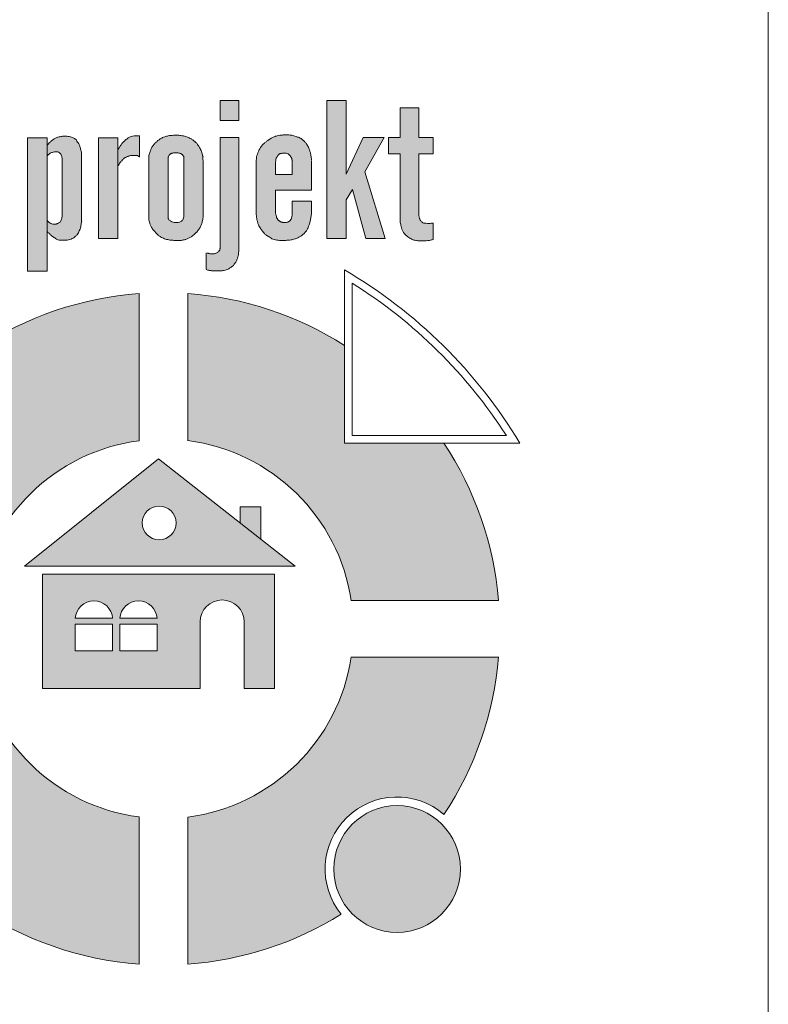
# Model space of a CAD drawing. Header units: centimetres. Extents: x -29333 to 403204, y -464147 to 16641.
# Tile 35 of 134: x 400520 to 400639, y -462425 to -462269. Entities that reach past the tile are written whole.
import ezdxf

# ---------------------------------------------------------------- set-up
doc = ezdxf.new("R2010")
doc.units = ezdxf.units.CM
doc.header["$MEASUREMENT"] = 0

msp = doc.modelspace()

# ---------------------------------------------------------------- hatches: boundary and pattern name
at = {"linetype": 'Continuous', "lineweight": 13, "true_color": 0x003080}
for points in [[(400555.02, -462281.62), (400552.04, -462281.62), (400552.04, -462284.8), (400555.02, -462284.8)], [(400575.04, -462292.93), (400578.09, -462287.51), (400574.77, -462287.51), (400572.05, -462293.3), (400572.05, -462281.62), (400568.99, -462281.62), (400568.99, -462303.56), (400572.05, -462303.56), (400572.05, -462297.43), (400573.07, -462295.75), (400575.17, -462303.56), (400578.28, -462303.56)], [(400578.79, -462287.51), (400578.79, -462290.08), (400580.65, -462290.08), (400580.65, -462300.82), (400580.68, -462301.1), (400580.72, -462301.3), (400580.85, -462301.8), (400580.97, -462302.14), (400581.06, -462302.36), (400581.14, -462302.52), (400581.26, -462302.7), (400581.36, -462302.83), (400581.7, -462303.17), (400581.82, -462303.27), (400581.95, -462303.36), (400582.41, -462303.62), (400582.62, -462303.72), (400582.79, -462303.79), (400583, -462303.85), (400583.26, -462303.89), (400583.57, -462303.92), (400583.97, -462303.93), (400584.51, -462303.92), (400584.93, -462303.9), (400585.27, -462303.85), (400585.72, -462303.76), (400585.87, -462303.72), (400585.87, -462301.12), (400585.36, -462301.15), (400585.11, -462301.16), (400584.83, -462301.15), (400584.56, -462301.12), (400584.38, -462301.08), (400584.27, -462301.04), (400584.18, -462301), (400584.1, -462300.94), (400584.01, -462300.86), (400583.92, -462300.75), (400583.83, -462300.61), (400583.76, -462300.48), (400583.71, -462300.34), (400583.67, -462300.15), (400583.62, -462299.79), (400583.62, -462290.08), (400585.91, -462290.08), (400585.91, -462287.51), (400583.62, -462287.51), (400583.62, -462282.78), (400580.65, -462282.78), (400580.65, -462287.51)], [(400524.52, -462287.54), (400521.42, -462287.54), (400521.42, -462308.75), (400524.52, -462308.75)], [(400524.58, -462288.64), (400524.52, -462290.42), (400524.72, -462290.24), (400524.94, -462290.05), (400525.04, -462289.99), (400525.19, -462289.93), (400525.48, -462289.81), (400525.6, -462289.78), (400525.79, -462289.76), (400526.04, -462289.76), (400526.19, -462289.77), (400526.3, -462289.8), (400526.4, -462289.85), (400526.49, -462289.91), (400526.57, -462289.98), (400526.65, -462290.08), (400526.73, -462290.19), (400526.79, -462290.32), (400526.84, -462290.47), (400526.89, -462290.67), (400526.93, -462290.94), (400526.95, -462291.23), (400526.94, -462291.56), (400526.93, -462291.69), (400526.93, -462299.76), (400526.91, -462300.04), (400526.88, -462300.26), (400526.83, -462300.46), (400526.77, -462300.64), (400526.69, -462300.8), (400526.63, -462300.89), (400526.49, -462301.02), (400526.38, -462301.09), (400526.19, -462301.17), (400526, -462301.25), (400525.61, -462301.27), (400525.47, -462301.26), (400525.34, -462301.24), (400525.18, -462301.18), (400524.99, -462301.1), (400524.89, -462301.04), (400524.61, -462300.74), (400524.52, -462300.65), (400524.52, -462302.45), (400524.63, -462302.57), (400524.78, -462302.69), (400524.92, -462302.81), (400525.23, -462303.1), (400525.38, -462303.22), (400525.68, -462303.43), (400526.02, -462303.64), (400526.15, -462303.72), (400526.28, -462303.76), (400526.43, -462303.79), (400526.63, -462303.81), (400527.33, -462303.81), (400527.62, -462303.81), (400527.79, -462303.8), (400528.01, -462303.75), (400528.33, -462303.66), (400528.5, -462303.59), (400528.64, -462303.52), (400528.78, -462303.41), (400529.18, -462303.09), (400529.29, -462302.98), (400529.38, -462302.88), (400529.46, -462302.75), (400529.56, -462302.54), (400529.73, -462302.15), (400529.82, -462301.92), (400529.89, -462301.64), (400529.95, -462301.34), (400530.01, -462300.85), (400530.02, -462300.74), (400530.01, -462290.13), (400529.95, -462289.74), (400529.9, -462289.47), (400529.72, -462288.87), (400529.63, -462288.64), (400529.55, -462288.47), (400529.46, -462288.32), (400529.25, -462288.04), (400529.13, -462287.87), (400529.06, -462287.79), (400528.98, -462287.73), (400528.66, -462287.52), (400528.53, -462287.46), (400528.35, -462287.4), (400528.15, -462287.36), (400527.86, -462287.32), (400527.5, -462287.3), (400527.08, -462287.3), (400526.81, -462287.32), (400526.59, -462287.36), (400526.14, -462287.46), (400526, -462287.51), (400525.85, -462287.59), (400525.64, -462287.73), (400525.19, -462288.07), (400525.03, -462288.2), (400524.89, -462288.35), (400524.74, -462288.5)], [(400535.78, -462287.54), (400532.68, -462287.54), (400532.68, -462303.56), (400535.78, -462303.56)], [(400535.81, -462289.43), (400535.78, -462292.07), (400535.91, -462291.84), (400536.18, -462291.41), (400536.26, -462291.31), (400536.39, -462291.17), (400536.66, -462290.91), (400536.8, -462290.79), (400536.94, -462290.71), (400537.12, -462290.6), (400537.38, -462290.49), (400537.58, -462290.42), (400537.75, -462290.38), (400537.96, -462290.36), (400538.31, -462290.35), (400538.8, -462290.36), (400538.9, -462290.38), (400539.08, -462290.48), (400539.18, -462290.56), (400539.24, -462287.23), (400538.9, -462287.23), (400538.58, -462287.22), (400538.35, -462287.24), (400538.09, -462287.28), (400537.88, -462287.33), (400537.71, -462287.39), (400537.55, -462287.47), (400537.37, -462287.59), (400537.16, -462287.75), (400536.99, -462287.9), (400536.57, -462288.3), (400536.43, -462288.46), (400536.28, -462288.65), (400536.04, -462288.99), (400535.92, -462289.2)], [(400549.83, -462308.45), (400549.93, -462308.51), (400550.1, -462308.57), (400550.26, -462308.62), (400550.68, -462308.68), (400551.21, -462308.7), (400551.82, -462308.7), (400552.09, -462308.69), (400552.44, -462308.66), (400552.75, -462308.61), (400552.96, -462308.56), (400553.14, -462308.5), (400553.34, -462308.4), (400553.56, -462308.27), (400553.76, -462308.14), (400553.92, -462308.02), (400554.06, -462307.89), (400554.2, -462307.73), (400554.39, -462307.5), (400554.51, -462307.33), (400554.59, -462307.19), (400554.7, -462306.92), (400554.84, -462306.56), (400554.9, -462306.33), (400554.95, -462306.09), (400554.98, -462305.8), (400555.02, -462305.29), (400555.02, -462287.52), (400552.04, -462287.52), (400552.04, -462304.95), (400552, -462305.29), (400551.97, -462305.38), (400551.87, -462305.53), (400551.73, -462305.67), (400551.61, -462305.77), (400551.49, -462305.84), (400551.37, -462305.9), (400551.22, -462305.95), (400551.07, -462305.98), (400550.89, -462305.99), (400550.51, -462305.99), (400550.38, -462305.97), (400550.11, -462305.9), (400549.98, -462305.87), (400549.87, -462305.84)], [(400489.8, -462361.12), (400513.22, -462361.12, -0.334688), (400539.15, -462335.7), (400539.15, -462312.31, 0.128208), (400513.62, -462320.99, -0.929184), (400497.7, -462337.33, 0.118932)], [(400546.9, -462335.69, -0.335183), (400572.87, -462361.12), (400596.3, -462361.12, 0.126084), (400587.59, -462336.07), (400571.81, -462336.07), (400571.81, -462320.56, 0.124678), (400546.9, -462312.3)], [(400513, -462394.95), (400513, -462409.8, 0.131747), (400539.15, -462418.9), (400539.15, -462395.51, -0.33476), (400513.22, -462370.08), (400489.8, -462370.08, 0.125003), (400498.38, -462394.95)], [(400546.9, -462395.52), (400546.9, -462418.91, 0.1217), (400571.28, -462410.98, -0.913831), (400587.61, -462395.1, 0.125876), (400596.3, -462370.08), (400572.88, -462370.08, -0.335254)]]:
    msp.add_hatch(color=156, dxfattribs=at).paths.add_polyline_path(points)
h = msp.add_hatch(color=156, dxfattribs=at)
h.paths.add_polyline_path([(400540.69, -462300.22), (400540.72, -462300.59), (400540.76, -462300.81), (400540.81, -462301.01), (400540.9, -462301.24), (400541.08, -462301.69), (400541.16, -462301.84), (400541.27, -462302.01), (400541.43, -462302.21), (400541.72, -462302.55), (400541.9, -462302.74), (400542.11, -462302.93), (400542.41, -462303.18), (400542.55, -462303.28), (400542.72, -462303.38), (400542.98, -462303.5), (400543.27, -462303.61), (400543.57, -462303.7), (400543.88, -462303.77), (400544.21, -462303.82), (400544.55, -462303.85), (400545.06, -462303.86), (400545.69, -462303.86), (400545.94, -462303.84), (400546.19, -462303.8), (400546.47, -462303.74), (400546.71, -462303.66), (400546.92, -462303.57), (400547.15, -462303.45), (400547.44, -462303.27), (400547.67, -462303.11), (400547.87, -462302.95), (400548.06, -462302.78), (400548.26, -462302.58), (400548.46, -462302.34), (400548.63, -462302.12), (400548.78, -462301.91), (400548.9, -462301.68), (400549.01, -462301.45), (400549.1, -462301.21), (400549.18, -462300.94), (400549.25, -462300.61), (400549.34, -462300.08), (400549.34, -462291.8), (400549.3, -462290.48), (400549.27, -462290.34), (400549.2, -462290.12), (400549.03, -462289.66), (400548.9, -462289.36), (400548.72, -462289.01), (400548.62, -462288.85), (400548.33, -462288.45), (400548.25, -462288.36), (400547.93, -462288.06), (400547.8, -462287.96), (400547.44, -462287.72), (400547.24, -462287.61), (400546.98, -462287.49), (400546.68, -462287.39), (400546.37, -462287.3), (400546.09, -462287.23), (400545.7, -462287.18), (400545.41, -462287.15), (400544.9, -462287.14), (400544.52, -462287.15), (400544.09, -462287.19), (400543.75, -462287.24), (400543.48, -462287.3), (400543.21, -462287.39), (400542.94, -462287.49), (400542.73, -462287.59), (400542.59, -462287.67), (400542.36, -462287.84), (400542.13, -462287.98), (400542.03, -462288.06), (400541.83, -462288.26), (400541.7, -462288.39), (400541.42, -462288.73), (400541.29, -462288.91), (400541.16, -462289.13), (400541.08, -462289.31), (400540.83, -462289.95), (400540.77, -462290.14), (400540.73, -462290.34), (400540.69, -462290.65)])
h.paths.add_polyline_path([(400543.79, -462300.32), (400543.79, -462290.67), (400543.81, -462290.55), (400543.85, -462290.47), (400543.91, -462290.37), (400544, -462290.24), (400544.08, -462290.16), (400544.17, -462290.09), (400544.3, -462290.02), (400544.39, -462289.98), (400544.53, -462289.97), (400545.14, -462289.95), (400545.39, -462289.95), (400545.56, -462289.98), (400545.69, -462290.01), (400545.79, -462290.06), (400545.89, -462290.13), (400546.05, -462290.26), (400546.13, -462290.34), (400546.25, -462290.52), (400546.28, -462290.64), (400546.27, -462300.13), (400546.22, -462300.31), (400546.13, -462300.52), (400546.07, -462300.63), (400545.94, -462300.76), (400545.82, -462300.84), (400545.64, -462300.92), (400545.48, -462300.98), (400545.34, -462301.01), (400545.19, -462301.02), (400544.86, -462301), (400544.65, -462300.97), (400544.48, -462300.93), (400544.34, -462300.88), (400544.2, -462300.81), (400544.06, -462300.71), (400543.91, -462300.55), (400543.85, -462300.46)], flags=0)
h = msp.add_hatch(color=156, dxfattribs=at)
h.paths.add_polyline_path([(400557.75, -462291.03), (400557.75, -462299.54), (400557.84, -462300.3), (400557.89, -462300.62), (400557.95, -462300.86), (400558.03, -462301.1), (400558.25, -462301.64), (400558.35, -462301.82), (400558.5, -462302.05), (400558.67, -462302.3), (400558.82, -462302.47), (400558.99, -462302.66), (400559.23, -462302.88), (400559.41, -462303.03), (400559.65, -462303.2), (400560.11, -462303.51), (400560.25, -462303.58), (400560.53, -462303.69), (400560.8, -462303.77), (400561.02, -462303.81), (400561.35, -462303.85), (400561.65, -462303.87), (400562, -462303.86), (400562.73, -462303.82), (400563.19, -462303.78), (400563.53, -462303.73), (400563.78, -462303.67), (400564.04, -462303.58), (400564.3, -462303.48), (400564.55, -462303.35), (400564.83, -462303.19), (400565.04, -462303.05), (400565.2, -462302.92), (400565.33, -462302.8), (400565.49, -462302.64), (400565.68, -462302.41), (400565.8, -462302.24), (400565.89, -462302.09), (400565.99, -462301.89), (400566.17, -462301.41), (400566.26, -462301.13), (400566.35, -462300.78), (400566.44, -462300.29), (400566.52, -462299.79), (400566.57, -462299.36), (400566.57, -462297.63), (400563.49, -462297.63), (400563.49, -462299.71), (400563.43, -462300.12), (400563.39, -462300.28), (400563.32, -462300.45), (400563.25, -462300.59), (400563.19, -462300.67), (400563.11, -462300.75), (400562.99, -462300.86), (400562.9, -462300.91), (400562.81, -462300.95), (400562.69, -462300.97), (400562.41, -462301), (400562.07, -462301), (400561.91, -462300.98), (400561.76, -462300.94), (400561.65, -462300.9), (400561.56, -462300.84), (400561.38, -462300.71), (400561.26, -462300.61), (400561.2, -462300.53), (400561.09, -462300.37), (400561.03, -462300.26), (400560.98, -462300.09), (400560.89, -462299.74), (400560.85, -462299.52), (400560.84, -462299.4), (400560.84, -462295.86), (400566.57, -462295.86), (400566.57, -462291.18), (400566.48, -462290.51), (400566.4, -462290.05), (400566.33, -462289.78), (400566.23, -462289.48), (400566.08, -462289.1), (400565.98, -462288.88), (400565.87, -462288.71), (400565.58, -462288.28), (400565.51, -462288.2), (400565.42, -462288.11), (400564.96, -462287.73), (400564.84, -462287.64), (400564.68, -462287.56), (400564.44, -462287.45), (400564.16, -462287.36), (400563.56, -462287.18), (400563.34, -462287.13), (400563.08, -462287.1), (400562.79, -462287.09), (400562.16, -462287.09), (400561.68, -462287.12), (400561.38, -462287.16), (400561.09, -462287.22), (400560.88, -462287.28), (400560.5, -462287.43), (400560.25, -462287.55), (400560.07, -462287.65), (400559.42, -462288.1), (400559.01, -462288.45), (400558.83, -462288.62), (400558.67, -462288.79), (400558.52, -462288.98), (400558.4, -462289.17), (400558.28, -462289.38), (400558.16, -462289.63), (400557.97, -462290.11), (400557.89, -462290.37), (400557.82, -462290.66)])
h.paths.add_polyline_path([(400563.49, -462293.37), (400560.84, -462293.37), (400560.84, -462291.38), (400560.89, -462291.06), (400560.94, -462290.86), (400561, -462290.7), (400561.06, -462290.6), (400561.23, -462290.37), (400561.33, -462290.24), (400561.42, -462290.16), (400561.57, -462290.06), (400561.69, -462290.03), (400561.98, -462290), (400562.26, -462289.99), (400562.51, -462290), (400562.65, -462290.02), (400562.76, -462290.06), (400562.92, -462290.16), (400563.05, -462290.29), (400563.11, -462290.37), (400563.22, -462290.49), (400563.3, -462290.61), (400563.36, -462290.73), (400563.41, -462290.87), (400563.49, -462291.25)], flags=0)
at = {"linetype": 'Continuous', "lineweight": 13, "true_color": 0xdf0000}
h = msp.add_hatch(color=12, dxfattribs=at)
h.paths.add_polyline_path([(400520.93, -462355.65), (400563.97, -462355.65), (400542.24, -462338.56)])
h.paths.add_polyline_path([(400539.66, -462348.77, -1.000002), (400545.04, -462348.77, -1)], flags=0)
for points in [[(400558.52, -462346.23), (400555.24, -462346.23), (400555.24, -462348.79), (400558.52, -462351.36)], [(400590.23, -462403.78, 1), (400570.1, -462403.78, 1)]]:
    msp.add_hatch(color=12, dxfattribs=at).paths.add_polyline_path(points)
at = {"linetype": 'Continuous', "lineweight": 13, "true_color": 0x003080}
h = msp.add_hatch(color=156, dxfattribs=at)
h.paths.add_polyline_path([(400523.8, -462356.89), (400523.8, -462375.07), (400548.85, -462375.07), (400548.85, -462364.51, -0.999998), (400555.85, -462364.51), (400555.85, -462375.07), (400560.67, -462375.07), (400560.67, -462356.89)])
h.paths.add_polyline_path([(400534.95, -462369.12), (400529, -462369.12), (400529, -462364.86), (400534.95, -462364.86)], flags=0)
h.paths.add_polyline_path([(400529.01, -462363.92, -0.933066), (400534.95, -462363.92)], flags=0)
h.paths.add_polyline_path([(400536.08, -462364.86), (400542.02, -462364.86), (400542.02, -462369.12), (400536.08, -462369.12)], flags=0)
h.paths.add_polyline_path([(400542.02, -462363.92), (400536.08, -462363.92, -0.933066)], flags=0)

# ---------------------------------------------------------------- linework, layer by layer
at = {"color": 156, "linetype": 'Continuous', "lineweight": 13, "true_color": 0x003080}
for p, q in [((400526.93, -462299.57), (400526.93, -462291.69)), ((400532.68, -462303.56), (400535.78, -462303.56)), ((400539.15, -462312.31), (400539.15, -462335.7)), ((400546.9, -462312.3), (400546.9, -462335.69)), ((400529.01, -462363.92), (400534.95, -462363.92)), ((400536.08, -462363.92), (400542.02, -462363.92)), ((400539.15, -462418.9), (400539.15, -462395.51)), ((400546.9, -462418.91), (400546.9, -462395.52))]:
    msp.add_line(p, q, dxfattribs=at)
at = {"color": 7, "linetype": 'Continuous', "lineweight": 13, "flags": 128}
msp.add_lwpolyline([(400063.16, -461042.51), (400639.16, -461042.51), (400639.16, -463481.15), (400063.16, -463481.15)], close=True, dxfattribs=at)
at = {"color": 156, "linetype": 'Continuous', "lineweight": 13, "true_color": 0x003080, "flags": 128}
for points in [[(400552.04, -462281.62), (400555.02, -462281.62), (400555.02, -462284.8), (400552.04, -462284.8)], [(400521.42, -462287.54), (400524.52, -462287.54), (400524.52, -462308.75), (400521.42, -462308.75)], [(400532.68, -462287.54), (400535.78, -462287.54), (400535.78, -462303.56), (400532.68, -462303.56)], [(400529, -462369.12), (400534.95, -462369.12), (400534.95, -462364.86), (400529, -462364.86)], [(400536.08, -462369.12), (400542.02, -462369.12), (400542.02, -462364.86), (400536.08, -462364.86)]]:
    msp.add_lwpolyline(points, close=True, dxfattribs=at)
for points in [[(400572.05, -462297.43), (400572.05, -462303.56), (400568.99, -462303.56), (400568.99, -462281.62), (400572.05, -462281.62), (400572.05, -462293.3)], [(400580.65, -462287.51), (400580.65, -462282.78), (400583.62, -462282.78), (400583.62, -462287.51)], [(400539.24, -462287.23), (400539.24, -462290.62)], [(400552.04, -462304.93), (400552.04, -462287.52), (400555.02, -462287.52), (400555.02, -462305.25)], [(400578.09, -462287.51), (400574.77, -462287.51), (400572.05, -462293.3)], [(400578.09, -462287.51), (400575.04, -462292.93)], [(400580.65, -462290.08), (400578.79, -462290.08), (400578.79, -462287.51), (400580.65, -462287.51)], [(400583.62, -462290.08), (400585.91, -462290.08), (400585.91, -462287.51), (400583.62, -462287.51)], [(400530.01, -462290.15), (400530.02, -462300.74)], [(400540.69, -462290.67), (400540.69, -462300.19)], [(400543.79, -462290.82), (400543.79, -462300.32)], [(400546.28, -462300.11), (400546.28, -462290.64)], [(400557.75, -462291.03), (400557.75, -462299.52)], [(400560.84, -462295.86), (400566.57, -462295.86), (400566.57, -462291.2)], [(400560.84, -462293.37), (400563.49, -462293.37), (400563.49, -462291.25)], [(400560.84, -462293.37), (400560.84, -462291.4)], [(400580.65, -462300.8), (400580.65, -462290.08)], [(400583.62, -462290.08), (400583.62, -462299.79)], [(400549.34, -462300.08), (400549.34, -462291.86)], [(400573.07, -462295.75), (400575.17, -462303.56), (400578.28, -462303.56), (400575.04, -462292.93)], [(400560.84, -462299.4), (400560.84, -462295.86)], [(400572.05, -462297.43), (400573.07, -462295.75)], [(400566.57, -462299.36), (400566.57, -462297.63), (400563.49, -462297.63), (400563.49, -462299.69)], [(400585.87, -462301.12), (400585.87, -462303.72)], [(400549.83, -462308.45), (400549.83, -462305.83)], [(400599.67, -462336.07), (400571.81, -462336.07), (400571.81, -462308.54)], [(400599.67, -462336.07), (400571.81, -462336.07), (400571.81, -462308.54)], [(400597.54, -462334.86), (400573.02, -462334.86), (400573.02, -462310.64)], [(400548.85, -462375.07), (400523.8, -462375.07), (400523.8, -462356.89), (400560.67, -462356.89), (400560.67, -462375.07), (400555.85, -462375.07)], [(400596.3, -462361.12), (400572.87, -462361.12)], [(400548.85, -462375.07), (400548.85, -462364.51)], [(400555.85, -462375.07), (400555.85, -462364.51)], [(400596.3, -462370.08), (400572.88, -462370.08)]]:
    msp.add_lwpolyline(points, dxfattribs=at)
at = {"color": 12, "linetype": 'Continuous', "lineweight": 13, "true_color": 0xdf0000, "flags": 128}
msp.add_lwpolyline([(400520.93, -462355.65), (400563.97, -462355.65), (400542.24, -462338.56)], close=True, dxfattribs=at)
msp.add_lwpolyline([(400555.24, -462348.79), (400555.24, -462346.23), (400558.52, -462346.23), (400558.52, -462351.36)], dxfattribs=at)
at = {"color": 12, "linetype": 'Continuous', "lineweight": 13, "true_color": 0xdf0000}
for centre, radius in [((400542.35, -462348.77), 2.69), ((400580.16, -462403.78), 10.07)]:
    msp.add_circle(centre, radius, dxfattribs=at)
at = {"color": 156, "linetype": 'Continuous', "lineweight": 13, "true_color": 0x003080}
for centre, radius, start, end in [((400531.72, -462376.99), 79.32, 31.0586, 59.6444), ((400530.87, -462377.84), 79.32, 32.8112, 57.9051), ((400543.05, -462365.6), 53.44, 94.189, 123.4127), ((400543.05, -462365.6), 53.44, 57.4408, 85.8682), ((400543.05, -462365.6), 30.16, 97.4368, 171.456), ((400543.05, -462365.6), 30.16, 8.544, 82.6651), ((400543.05, -462365.6), 53.44, 4.8097, 33.5544), ((400531.98, -462364.13), 2.97, 3.9663, 176.0337), ((400539.05, -462364.13), 2.97, 3.9663, 176.0337), ((400552.35, -462364.51), 3.5, 0, 180), ((400543.05, -462365.6), 30.16, 188.5293, 262.5632), ((400543.05, -462365.6), 30.16, 277.3349, 351.4707), ((400543.05, -462365.6), 53.44, 326.5008, 355.1986), ((400580.16, -462403.78), 11.44, 49.3498, 219.038), ((400543.05, -462365.6), 53.44, 235.7898, 265.811), ((400543.05, -462365.6), 53.44, 274.1318, 301.887)]:
    msp.add_arc(centre, radius, start, end, dxfattribs=at)
for points, knots in [([(400524.52, -462288.69), (400524.62, -462288.69), (400524.65, -462288.49), (400524.75, -462288.49), (400524.87, -462288.49), (400524.88, -462288.23), (400525, -462288.23)], [0, 0, 0, 0, 1, 1, 1, 2, 2, 2, 2]), ([(400525, -462288.23), (400525.12, -462288.12), (400525.24, -462288.02), (400525.37, -462287.93), (400525.47, -462287.85), (400525.57, -462287.78), (400525.67, -462287.71), (400525.8, -462287.62), (400525.93, -462287.53), (400526.08, -462287.48), (400526.18, -462287.44), (400526.29, -462287.42), (400526.4, -462287.4), (400526.5, -462287.38), (400526.6, -462287.36), (400526.7, -462287.34), (400526.9, -462287.3), (400527.11, -462287.3), (400527.32, -462287.3), (400527.56, -462287.3), (400527.8, -462287.31), (400528.03, -462287.34), (400528.17, -462287.36), (400528.3, -462287.38), (400528.43, -462287.43), (400528.51, -462287.45), (400528.58, -462287.53), (400528.67, -462287.53), (400528.75, -462287.53), (400528.79, -462287.66), (400528.87, -462287.66), (400528.95, -462287.66), (400528.98, -462287.78), (400529.05, -462287.78), (400529.17, -462287.78), (400529.21, -462287.97), (400529.28, -462288.08), (400529.35, -462288.17), (400529.42, -462288.26), (400529.49, -462288.36), (400529.56, -462288.46), (400529.61, -462288.58), (400529.66, -462288.7), (400529.71, -462288.83), (400529.75, -462288.97), (400529.79, -462289.1), (400529.84, -462289.27), (400529.89, -462289.45), (400529.93, -462289.62), (400529.97, -462289.79), (400529.99, -462289.95), (400530.01, -462290.11)], [0, 0, 0, 0, 1, 1, 1, 2, 2, 2, 3, 3, 3, 4, 4, 4, 5, 5, 5, 6, 6, 6, 7, 7, 7, 8, 8, 8, 9, 9, 9, 10, 10, 10, 11, 11, 11, 12, 12, 12, 13, 13, 13, 14, 14, 14, 15, 15, 15, 16, 16, 16, 17, 17, 17, 17]), ([(400535.91, -462289.21), (400535.98, -462289.09), (400536.06, -462288.97), (400536.14, -462288.85), (400536.23, -462288.71), (400536.33, -462288.58), (400536.43, -462288.45), (400536.55, -462288.31), (400536.69, -462288.19), (400536.82, -462288.06)], [0, 0, 0, 0, 1, 1, 1, 2, 2, 2, 3, 3, 3, 3]), ([(400536.82, -462288.06), (400536.93, -462288.06), (400536.95, -462287.83), (400537.06, -462287.83), (400537.18, -462287.83), (400537.25, -462287.68), (400537.34, -462287.61), (400537.47, -462287.52), (400537.6, -462287.44), (400537.73, -462287.38), (400537.85, -462287.33), (400537.97, -462287.3), (400538.09, -462287.28), (400538.26, -462287.25), (400538.43, -462287.22), (400538.6, -462287.22), (400538.77, -462287.22), (400538.93, -462287.23), (400539.1, -462287.23), (400539.15, -462287.23), (400539.19, -462287.23), (400539.24, -462287.23)], [0, 0, 0, 0, 1, 1, 1, 2, 2, 2, 3, 3, 3, 4, 4, 4, 5, 5, 5, 6, 6, 6, 7, 7, 7, 7]), ([(400540.69, -462290.67), (400540.71, -462290.5), (400540.72, -462290.33), (400540.76, -462290.17), (400540.81, -462289.97), (400540.89, -462289.79), (400540.96, -462289.6), (400541.01, -462289.46), (400541.06, -462289.33), (400541.13, -462289.2), (400541.18, -462289.1), (400541.18, -462288.91), (400541.29, -462288.91), (400541.38, -462288.91), (400541.35, -462288.71), (400541.43, -462288.71), (400541.51, -462288.71), (400541.5, -462288.54), (400541.57, -462288.54), (400541.65, -462288.54), (400541.64, -462288.37), (400541.72, -462288.37), (400541.79, -462288.37), (400541.8, -462288.23), (400541.87, -462288.23), (400541.94, -462288.23), (400541.97, -462288.12), (400542.02, -462288.07), (400542.14, -462287.96), (400542.29, -462287.89), (400542.42, -462287.8), (400542.49, -462287.75), (400542.54, -462287.66), (400542.62, -462287.66), (400542.72, -462287.66), (400542.79, -462287.51), (400542.89, -462287.51)], [0, 0, 0, 0, 1, 1, 1, 2, 2, 2, 3, 3, 3, 4, 4, 4, 5, 5, 5, 6, 6, 6, 7, 7, 7, 8, 8, 8, 9, 9, 9, 10, 10, 10, 11, 11, 11, 12, 12, 12, 12]), ([(400542.89, -462287.51), (400543, -462287.46), (400543.11, -462287.42), (400543.22, -462287.38), (400543.32, -462287.35), (400543.42, -462287.31), (400543.53, -462287.29), (400543.62, -462287.27), (400543.71, -462287.25), (400543.8, -462287.23), (400543.94, -462287.21), (400544.08, -462287.19), (400544.22, -462287.18), (400544.36, -462287.16), (400544.49, -462287.15), (400544.62, -462287.15), (400544.78, -462287.14), (400544.93, -462287.14), (400545.08, -462287.14), (400545.2, -462287.14), (400545.32, -462287.14), (400545.45, -462287.15), (400545.56, -462287.16), (400545.66, -462287.17), (400545.77, -462287.19), (400545.91, -462287.2), (400546.05, -462287.22), (400546.19, -462287.25), (400546.31, -462287.28), (400546.42, -462287.31), (400546.54, -462287.34), (400546.73, -462287.4), (400546.92, -462287.47), (400547.11, -462287.55), (400547.23, -462287.6), (400547.35, -462287.66), (400547.46, -462287.73), (400547.53, -462287.78), (400547.59, -462287.87), (400547.67, -462287.87), (400547.78, -462287.87), (400547.82, -462288.06), (400547.93, -462288.06), (400548.02, -462288.06), (400548.04, -462288.25), (400548.13, -462288.25), (400548.21, -462288.25), (400548.22, -462288.42), (400548.31, -462288.42), (400548.39, -462288.42), (400548.38, -462288.63), (400548.46, -462288.63), (400548.56, -462288.63), (400548.54, -462288.88), (400548.64, -462288.88), (400548.73, -462288.88), (400548.73, -462289.03), (400548.77, -462289.11), (400548.83, -462289.21), (400548.88, -462289.32), (400548.93, -462289.43), (400548.98, -462289.53), (400549.03, -462289.63), (400549.07, -462289.74), (400549.09, -462289.8), (400549.11, -462289.87), (400549.13, -462289.93), (400549.17, -462290.03), (400549.21, -462290.13), (400549.24, -462290.23), (400549.27, -462290.32), (400549.21, -462290.49), (400549.3, -462290.49), (400549.34, -462290.49), (400549.3, -462290.57), (400549.3, -462290.61), (400549.31, -462291.03), (400549.32, -462291.45), (400549.34, -462291.86)], [0, 0, 0, 0, 1, 1, 1, 2, 2, 2, 3, 3, 3, 4, 4, 4, 5, 5, 5, 6, 6, 6, 7, 7, 7, 8, 8, 8, 9, 9, 9, 10, 10, 10, 11, 11, 11, 12, 12, 12, 13, 13, 13, 14, 14, 14, 15, 15, 15, 16, 16, 16, 17, 17, 17, 18, 18, 18, 19, 19, 19, 20, 20, 20, 21, 21, 21, 22, 22, 22, 23, 23, 23, 24, 24, 24, 25, 25, 25, 26, 26, 26, 26]), ([(400558.64, -462288.83), (400558.77, -462288.67), (400558.91, -462288.53), (400559.06, -462288.4), (400559.13, -462288.34), (400559.18, -462288.23), (400559.27, -462288.23), (400559.34, -462288.23), (400559.36, -462288.1), (400559.43, -462288.1), (400559.5, -462288.1), (400559.53, -462287.98), (400559.6, -462287.98), (400559.66, -462287.98), (400559.69, -462287.88), (400559.75, -462287.88), (400559.81, -462287.88), (400559.84, -462287.77), (400559.91, -462287.77), (400559.97, -462287.77), (400560, -462287.65), (400560.07, -462287.65), (400560.14, -462287.65), (400560.18, -462287.55), (400560.25, -462287.55), (400560.33, -462287.55), (400560.39, -462287.48), (400560.47, -462287.44), (400560.57, -462287.4), (400560.68, -462287.36), (400560.79, -462287.32), (400560.83, -462287.3), (400560.88, -462287.28), (400560.93, -462287.27), (400561.05, -462287.23), (400561.17, -462287.2), (400561.3, -462287.17), (400561.45, -462287.14), (400561.6, -462287.12), (400561.75, -462287.11), (400561.82, -462287.1), (400561.9, -462287.1), (400561.97, -462287.1), (400562.04, -462287.1), (400562.1, -462287.09), (400562.17, -462287.09), (400562.31, -462287.08), (400562.46, -462287.09), (400562.61, -462287.09), (400562.72, -462287.09), (400562.84, -462287.09), (400562.95, -462287.09), (400563.09, -462287.1), (400563.22, -462287.11), (400563.35, -462287.13), (400563.41, -462287.14), (400563.47, -462287.15), (400563.52, -462287.17), (400563.66, -462287.2), (400563.8, -462287.25), (400563.93, -462287.29), (400564.07, -462287.33), (400564.2, -462287.37), (400564.34, -462287.42)], [0, 0, 0, 0, 1, 1, 1, 2, 2, 2, 3, 3, 3, 4, 4, 4, 5, 5, 5, 6, 6, 6, 7, 7, 7, 8, 8, 8, 9, 9, 9, 10, 10, 10, 11, 11, 11, 12, 12, 12, 13, 13, 13, 14, 14, 14, 15, 15, 15, 16, 16, 16, 17, 17, 17, 18, 18, 18, 19, 19, 19, 20, 20, 20, 21, 21, 21, 21]), ([(400564.61, -462287.52), (400564.71, -462287.57), (400564.79, -462287.68), (400564.9, -462287.68), (400564.95, -462287.68), (400564.97, -462287.78), (400565.02, -462287.78), (400565.09, -462287.78), (400565.11, -462287.91), (400565.18, -462287.91), (400565.25, -462287.91), (400565.27, -462288.05), (400565.35, -462288.05), (400565.42, -462288.05), (400565.44, -462288.2), (400565.51, -462288.2), (400565.58, -462288.2), (400565.57, -462288.35), (400565.63, -462288.35), (400565.7, -462288.35), (400565.68, -462288.53), (400565.75, -462288.53), (400565.84, -462288.53), (400565.85, -462288.67), (400565.9, -462288.75), (400566.02, -462288.94), (400566.11, -462289.16), (400566.19, -462289.37), (400566.25, -462289.52), (400566.3, -462289.66), (400566.34, -462289.81), (400566.39, -462289.99), (400566.42, -462290.17), (400566.45, -462290.36), (400566.47, -462290.47), (400566.49, -462290.58), (400566.51, -462290.69), (400566.52, -462290.83), (400566.54, -462290.97), (400566.56, -462291.11)], [0, 0, 0, 0, 1, 1, 1, 2, 2, 2, 3, 3, 3, 4, 4, 4, 5, 5, 5, 6, 6, 6, 7, 7, 7, 8, 8, 8, 9, 9, 9, 10, 10, 10, 11, 11, 11, 12, 12, 12, 13, 13, 13, 13]), ([(400524.52, -462290.42), (400524.59, -462290.42), (400524.6, -462290.28), (400524.67, -462290.28), (400524.75, -462290.28), (400524.77, -462290.13), (400524.85, -462290.13), (400524.92, -462290.13), (400524.94, -462290.01), (400525.01, -462290.01), (400525.1, -462290.01), (400525.17, -462289.9), (400525.27, -462289.9), (400525.35, -462289.9), (400525.41, -462289.83), (400525.49, -462289.81), (400525.62, -462289.77), (400525.75, -462289.76), (400525.89, -462289.76), (400526.01, -462289.75), (400526.12, -462289.75), (400526.23, -462289.78), (400526.32, -462289.81), (400526.41, -462289.85), (400526.48, -462289.91), (400526.61, -462290), (400526.7, -462290.13), (400526.77, -462290.27), (400526.84, -462290.43), (400526.88, -462290.6), (400526.91, -462290.77), (400526.95, -462291.07), (400526.96, -462291.38), (400526.93, -462291.69)], [0, 0, 0, 0, 1, 1, 1, 2, 2, 2, 3, 3, 3, 4, 4, 4, 5, 5, 5, 6, 6, 6, 7, 7, 7, 8, 8, 8, 9, 9, 9, 10, 10, 10, 11, 11, 11, 11]), ([(400557.75, -462291.03), (400557.83, -462291.03), (400557.78, -462290.87), (400557.79, -462290.79), (400557.82, -462290.65), (400557.85, -462290.5), (400557.89, -462290.35), (400557.93, -462290.22), (400557.98, -462290.09), (400558.03, -462289.95), (400558.09, -462289.8), (400558.15, -462289.65), (400558.21, -462289.51), (400558.28, -462289.36), (400558.36, -462289.21), (400558.46, -462289.07)], [0, 0, 0, 0, 1, 1, 1, 2, 2, 2, 3, 3, 3, 4, 4, 4, 5, 5, 5, 5]), ([(400539.24, -462290.62), (400539.28, -462290.62), (400539.12, -462290.54), (400539.16, -462290.54), (400539.2, -462290.54), (400539.02, -462290.47), (400539.06, -462290.47), (400539.13, -462290.47), (400538.83, -462290.38), (400538.89, -462290.38), (400538.95, -462290.38), (400538.65, -462290.36), (400538.71, -462290.36), (400538.8, -462290.36), (400538.54, -462290.35), (400538.46, -462290.35), (400538.36, -462290.35), (400538.25, -462290.35), (400538.15, -462290.35), (400538.07, -462290.35), (400537.82, -462290.36), (400537.9, -462290.36), (400537.99, -462290.36), (400537.57, -462290.4), (400537.66, -462290.4), (400537.74, -462290.4), (400537.32, -462290.48), (400537.41, -462290.48), (400537.5, -462290.48), (400537.06, -462290.59), (400537.15, -462290.59), (400537.24, -462290.59), (400536.82, -462290.72), (400536.91, -462290.72), (400537.01, -462290.72), (400536.59, -462290.89), (400536.69, -462290.89), (400536.78, -462290.89), (400536.37, -462291.09), (400536.47, -462291.09), (400536.59, -462291.09), (400536.3, -462291.26), (400536.23, -462291.35)], [0, 0, 0, 0, 1, 1, 1, 2, 2, 2, 3, 3, 3, 4, 4, 4, 5, 5, 5, 6, 6, 6, 7, 7, 7, 8, 8, 8, 9, 9, 9, 10, 10, 10, 11, 11, 11, 12, 12, 12, 13, 13, 13, 14, 14, 14, 14]), ([(400543.79, -462290.82), (400543.85, -462290.82), (400543.74, -462290.64), (400543.8, -462290.64), (400543.84, -462290.64), (400543.78, -462290.53), (400543.82, -462290.53), (400543.9, -462290.53), (400543.86, -462290.32), (400543.94, -462290.32), (400543.99, -462290.32), (400543.98, -462290.21), (400544.03, -462290.21), (400544.09, -462290.21), (400544.1, -462290.1), (400544.15, -462290.1), (400544.19, -462290.1), (400544.21, -462290.04), (400544.25, -462290.04), (400544.29, -462290.04), (400544.32, -462289.99), (400544.36, -462289.99), (400544.4, -462289.99), (400544.44, -462289.97), (400544.48, -462289.97), (400544.52, -462289.97), (400544.56, -462289.96), (400544.61, -462289.96), (400544.7, -462289.96), (400544.8, -462289.96), (400544.89, -462289.95), (400545.06, -462289.95), (400545.22, -462289.94), (400545.38, -462289.95), (400545.45, -462289.96), (400545.51, -462289.98), (400545.58, -462289.98), (400545.65, -462289.98), (400545.71, -462290.05), (400545.78, -462290.05), (400545.84, -462290.05), (400545.87, -462290.16), (400545.92, -462290.16), (400545.98, -462290.16), (400545.99, -462290.26), (400546.05, -462290.26), (400546.09, -462290.26), (400546.09, -462290.35), (400546.13, -462290.35), (400546.18, -462290.35), (400546.17, -462290.45), (400546.21, -462290.45), (400546.25, -462290.45), (400546.26, -462290.51), (400546.28, -462290.64)], [0, 0, 0, 0, 1, 1, 1, 2, 2, 2, 3, 3, 3, 4, 4, 4, 5, 5, 5, 6, 6, 6, 7, 7, 7, 8, 8, 8, 9, 9, 9, 10, 10, 10, 11, 11, 11, 12, 12, 12, 13, 13, 13, 14, 14, 14, 15, 15, 15, 16, 16, 16, 17, 17, 17, 18, 18, 18, 18]), ([(400560.84, -462291.4), (400560.86, -462291.26), (400560.88, -462291.13), (400560.91, -462290.99), (400560.94, -462290.86), (400560.98, -462290.73), (400561.05, -462290.61), (400561.08, -462290.57), (400561.09, -462290.5), (400561.13, -462290.5), (400561.24, -462290.5), (400561.22, -462290.24), (400561.33, -462290.24), (400561.38, -462290.24), (400561.39, -462290.14), (400561.44, -462290.14), (400561.47, -462290.14), (400561.49, -462290.08), (400561.52, -462290.08), (400561.55, -462290.08), (400561.58, -462290.05), (400561.61, -462290.05), (400561.67, -462290.05), (400561.73, -462290.02), (400561.79, -462290.02), (400561.87, -462290.02), (400561.94, -462290), (400562.01, -462290), (400562.1, -462290), (400562.19, -462289.99), (400562.28, -462289.99), (400562.36, -462289.99), (400562.45, -462290), (400562.53, -462290), (400562.62, -462290), (400562.69, -462290.07), (400562.78, -462290.07), (400562.82, -462290.07), (400562.84, -462290.13), (400562.88, -462290.13), (400562.91, -462290.13), (400563.01, -462290.3), (400563.06, -462290.3), (400563.1, -462290.3), (400563.09, -462290.38), (400563.12, -462290.38), (400563.17, -462290.38), (400563.17, -462290.48), (400563.21, -462290.48), (400563.25, -462290.48), (400563.24, -462290.57), (400563.27, -462290.57), (400563.34, -462290.57), (400563.3, -462290.75), (400563.37, -462290.75), (400563.41, -462290.75), (400563.37, -462290.86), (400563.41, -462290.86), (400563.47, -462290.86), (400563.39, -462291.05), (400563.45, -462291.05), (400563.5, -462291.05), (400563.44, -462291.19), (400563.48, -462291.19)], [0, 0, 0, 0, 1, 1, 1, 2, 2, 2, 3, 3, 3, 4, 4, 4, 5, 5, 5, 6, 6, 6, 7, 7, 7, 8, 8, 8, 9, 9, 9, 10, 10, 10, 11, 11, 11, 12, 12, 12, 13, 13, 13, 14, 14, 14, 15, 15, 15, 16, 16, 16, 17, 17, 17, 18, 18, 18, 19, 19, 19, 20, 20, 20, 21, 21, 21, 21]), ([(400536.06, -462291.6), (400536, -462291.7), (400535.93, -462291.81), (400535.87, -462291.91), (400535.84, -462291.97), (400535.72, -462292.07), (400535.78, -462292.07)], [0, 0, 0, 0, 1, 1, 1, 2, 2, 2, 2]), ([(400525.13, -462301.16), (400525.22, -462301.16), (400524.79, -462301.03), (400524.88, -462301.03), (400524.97, -462301.03), (400524.61, -462300.84), (400524.7, -462300.84), (400524.78, -462300.84), (400524.43, -462300.65), (400524.52, -462300.65)], [0, 0, 0, 0, 1, 1, 1, 2, 2, 2, 3, 3, 3, 3]), ([(400530.02, -462300.74), (400530.06, -462300.74), (400530.01, -462300.82), (400530.01, -462300.86), (400529.98, -462301.06), (400529.96, -462301.27), (400529.92, -462301.47), (400529.9, -462301.61), (400529.87, -462301.75), (400529.83, -462301.88), (400529.79, -462302), (400529.75, -462302.12), (400529.7, -462302.24), (400529.68, -462302.28), (400529.67, -462302.31), (400529.65, -462302.35), (400529.55, -462302.57), (400529.46, -462302.79), (400529.31, -462302.96), (400529.21, -462303.07), (400529.09, -462303.16), (400528.97, -462303.26), (400528.83, -462303.37), (400528.7, -462303.49), (400528.54, -462303.57), (400528.43, -462303.63), (400528.3, -462303.67), (400528.17, -462303.71), (400528.02, -462303.75), (400527.86, -462303.79), (400527.7, -462303.81), (400527.55, -462303.82), (400527.39, -462303.81), (400527.24, -462303.81), (400527.06, -462303.8), (400526.89, -462303.81), (400526.71, -462303.81), (400526.54, -462303.81), (400526.37, -462303.8), (400526.22, -462303.74), (400526.1, -462303.7), (400526, -462303.64), (400525.89, -462303.57), (400525.79, -462303.5), (400525.69, -462303.43), (400525.58, -462303.37), (400525.47, -462303.29), (400525.35, -462303.21), (400525.24, -462303.11), (400525.11, -462303), (400524.99, -462302.86), (400524.86, -462302.75)], [0, 0, 0, 0, 1, 1, 1, 2, 2, 2, 3, 3, 3, 4, 4, 4, 5, 5, 5, 6, 6, 6, 7, 7, 7, 8, 8, 8, 9, 9, 9, 10, 10, 10, 11, 11, 11, 12, 12, 12, 13, 13, 13, 14, 14, 14, 15, 15, 15, 16, 16, 16, 17, 17, 17, 17]), ([(400526.74, -462300.7), (400526.84, -462300.7), (400526.49, -462300.94), (400526.59, -462300.94), (400526.68, -462300.94), (400526.27, -462301.1), (400526.36, -462301.1), (400526.45, -462301.1), (400526.05, -462301.2), (400526.13, -462301.2), (400526.2, -462301.2), (400525.88, -462301.26), (400525.95, -462301.26), (400526.02, -462301.26), (400525.64, -462301.26), (400525.72, -462301.26), (400525.8, -462301.26), (400525.55, -462301.27), (400525.47, -462301.26), (400525.35, -462301.25), (400525.24, -462301.21), (400525.13, -462301.16)], [0, 0, 0, 0, 1, 1, 1, 2, 2, 2, 3, 3, 3, 4, 4, 4, 5, 5, 5, 6, 6, 6, 7, 7, 7, 7]), ([(400526.93, -462299.57), (400526.93, -462299.79), (400526.93, -462300.01), (400526.89, -462300.22), (400526.86, -462300.39), (400526.81, -462300.55), (400526.74, -462300.7)], [0, 0, 0, 0, 1, 1, 1, 2, 2, 2, 2]), ([(400542.29, -462303.09), (400542.15, -462302.97), (400542.01, -462302.85), (400541.88, -462302.71), (400541.74, -462302.58), (400541.62, -462302.43), (400541.5, -462302.29), (400541.37, -462302.14), (400541.24, -462301.98), (400541.14, -462301.81), (400541.08, -462301.69), (400541.03, -462301.56), (400540.97, -462301.43), (400540.91, -462301.28), (400540.84, -462301.13), (400540.8, -462300.97), (400540.73, -462300.72), (400540.71, -462300.46), (400540.69, -462300.19)], [0, 0, 0, 0, 1, 1, 1, 2, 2, 2, 3, 3, 3, 4, 4, 4, 5, 5, 5, 6, 6, 6, 6]), ([(400545.78, -462300.86), (400545.64, -462300.93), (400545.5, -462300.98), (400545.35, -462301.01), (400545.24, -462301.02), (400545.13, -462301.02), (400545.02, -462301.01), (400544.87, -462301), (400544.72, -462300.99), (400544.57, -462300.96), (400544.49, -462300.94), (400544.25, -462300.88), (400544.33, -462300.88), (400544.43, -462300.88), (400543.99, -462300.73), (400544.09, -462300.73), (400544.18, -462300.73), (400543.81, -462300.54), (400543.9, -462300.54), (400543.98, -462300.54), (400543.71, -462300.32), (400543.79, -462300.32)], [0, 0, 0, 0, 1, 1, 1, 2, 2, 2, 3, 3, 3, 4, 4, 4, 5, 5, 5, 6, 6, 6, 7, 7, 7, 7]), ([(400546.17, -462300.44), (400546.26, -462300.44), (400545.93, -462300.69), (400546.02, -462300.69), (400546.12, -462300.69), (400545.68, -462300.86), (400545.78, -462300.86)], [0, 0, 0, 0, 1, 1, 1, 2, 2, 2, 2]), ([(400549.34, -462300.08), (400549.44, -462300.08), (400549.31, -462300.26), (400549.3, -462300.36), (400549.26, -462300.58), (400549.22, -462300.8), (400549.16, -462301.02), (400549.11, -462301.2), (400549.05, -462301.37), (400548.97, -462301.54), (400548.9, -462301.71), (400548.8, -462301.87), (400548.7, -462302.02), (400548.58, -462302.2), (400548.45, -462302.36), (400548.31, -462302.52), (400548.19, -462302.64), (400548.07, -462302.77), (400547.94, -462302.88), (400547.8, -462303.02), (400547.64, -462303.14), (400547.47, -462303.25)], [0, 0, 0, 0, 1, 1, 1, 2, 2, 2, 3, 3, 3, 4, 4, 4, 5, 5, 5, 6, 6, 6, 7, 7, 7, 7]), ([(400557.96, -462300.9), (400558.06, -462300.9), (400557.91, -462300.71), (400557.89, -462300.61), (400557.87, -462300.54), (400557.86, -462300.46), (400557.85, -462300.39), (400557.83, -462300.24), (400557.81, -462300.09), (400557.79, -462299.94), (400557.78, -462299.8), (400557.76, -462299.66), (400557.75, -462299.52)], [0, 0, 0, 0, 1, 1, 1, 2, 2, 2, 3, 3, 3, 4, 4, 4, 4]), ([(400566.57, -462299.36), (400566.55, -462299.58), (400566.52, -462299.79), (400566.49, -462300.01), (400566.46, -462300.22), (400566.42, -462300.43), (400566.38, -462300.64), (400566.34, -462300.84), (400566.29, -462301.04), (400566.23, -462301.23), (400566.18, -462301.4), (400566.11, -462301.56), (400566.05, -462301.73), (400566, -462301.87), (400565.94, -462302.01), (400565.87, -462302.14), (400565.79, -462302.27), (400565.7, -462302.39), (400565.6, -462302.51), (400565.49, -462302.64), (400565.38, -462302.77), (400565.25, -462302.88), (400565.1, -462303.02), (400564.93, -462303.13), (400564.75, -462303.24), (400564.63, -462303.31), (400564.51, -462303.38), (400564.38, -462303.44), (400564.23, -462303.51), (400564.08, -462303.57), (400563.92, -462303.63), (400563.81, -462303.66), (400563.7, -462303.69), (400563.59, -462303.72), (400563.5, -462303.74), (400563.41, -462303.75), (400563.32, -462303.76), (400563.15, -462303.79), (400562.98, -462303.81), (400562.81, -462303.82), (400562.6, -462303.84), (400562.39, -462303.85), (400562.18, -462303.86), (400562, -462303.87), (400561.82, -462303.87), (400561.64, -462303.87), (400561.51, -462303.87), (400561.38, -462303.86), (400561.25, -462303.84), (400561.1, -462303.83), (400560.96, -462303.81), (400560.82, -462303.77), (400560.69, -462303.74), (400560.56, -462303.69), (400560.43, -462303.65), (400560.35, -462303.62), (400560.11, -462303.55), (400560.19, -462303.55), (400560.28, -462303.55), (400560.04, -462303.46), (400559.96, -462303.41), (400559.86, -462303.34), (400559.76, -462303.28), (400559.66, -462303.21), (400559.56, -462303.14), (400559.24, -462302.99), (400559.36, -462302.99)], [0, 0, 0, 0, 1, 1, 1, 2, 2, 2, 3, 3, 3, 4, 4, 4, 5, 5, 5, 6, 6, 6, 7, 7, 7, 8, 8, 8, 9, 9, 9, 10, 10, 10, 11, 11, 11, 12, 12, 12, 13, 13, 13, 14, 14, 14, 15, 15, 15, 16, 16, 16, 17, 17, 17, 18, 18, 18, 19, 19, 19, 20, 20, 20, 21, 21, 21, 22, 22, 22, 22]), ([(400560.84, -462299.4), (400560.85, -462299.5), (400560.86, -462299.61), (400560.88, -462299.71), (400560.9, -462299.83), (400560.94, -462299.95), (400560.97, -462300.07), (400560.99, -462300.15), (400560.97, -462300.29), (400561.04, -462300.29), (400561.08, -462300.29), (400561.06, -462300.38), (400561.1, -462300.38), (400561.14, -462300.38), (400561.12, -462300.48), (400561.16, -462300.48), (400561.2, -462300.48), (400561.19, -462300.56), (400561.22, -462300.56), (400561.27, -462300.56), (400561.28, -462300.67), (400561.33, -462300.67), (400561.37, -462300.67), (400561.39, -462300.75), (400561.43, -462300.75), (400561.46, -462300.75), (400561.48, -462300.8), (400561.51, -462300.8), (400561.55, -462300.8), (400561.56, -462300.87), (400561.6, -462300.87), (400561.66, -462300.87), (400561.7, -462300.94), (400561.76, -462300.94), (400561.82, -462300.94), (400561.87, -462300.98), (400561.93, -462300.98), (400561.98, -462300.98), (400562.03, -462301), (400562.07, -462301), (400562.14, -462301), (400562.2, -462301), (400562.26, -462301), (400562.32, -462301), (400562.38, -462301), (400562.44, -462301), (400562.49, -462301), (400562.55, -462300.98), (400562.61, -462300.98), (400562.68, -462300.98), (400562.75, -462300.94), (400562.82, -462300.94), (400562.88, -462300.94), (400562.92, -462300.87), (400562.97, -462300.87), (400563.03, -462300.87), (400563.05, -462300.76), (400563.1, -462300.76), (400563.15, -462300.76), (400563.15, -462300.66), (400563.2, -462300.66), (400563.24, -462300.66), (400563.23, -462300.55), (400563.27, -462300.55), (400563.34, -462300.55), (400563.29, -462300.36), (400563.36, -462300.36), (400563.44, -462300.36), (400563.35, -462300.13), (400563.43, -462300.13), (400563.5, -462300.13), (400563.39, -462299.92), (400563.46, -462299.92), (400563.54, -462299.92), (400563.41, -462299.69), (400563.49, -462299.69)], [0, 0, 0, 0, 1, 1, 1, 2, 2, 2, 3, 3, 3, 4, 4, 4, 5, 5, 5, 6, 6, 6, 7, 7, 7, 8, 8, 8, 9, 9, 9, 10, 10, 10, 11, 11, 11, 12, 12, 12, 13, 13, 13, 14, 14, 14, 15, 15, 15, 16, 16, 16, 17, 17, 17, 18, 18, 18, 19, 19, 19, 20, 20, 20, 21, 21, 21, 22, 22, 22, 23, 23, 23, 24, 24, 24, 25, 25, 25, 25]), ([(400580.65, -462300.8), (400580.65, -462300.93), (400580.66, -462301.05), (400580.69, -462301.17), (400580.71, -462301.28), (400580.75, -462301.4), (400580.77, -462301.51), (400580.78, -462301.56), (400580.79, -462301.6), (400580.8, -462301.64), (400580.84, -462301.78), (400580.88, -462301.91), (400580.93, -462302.05), (400580.98, -462302.19), (400581.04, -462302.33), (400581.11, -462302.47), (400581.15, -462302.53), (400581.16, -462302.66), (400581.24, -462302.66), (400581.3, -462302.66), (400581.29, -462302.82), (400581.36, -462302.82), (400581.43, -462302.82), (400581.44, -462302.98), (400581.51, -462302.98), (400581.58, -462302.98), (400581.59, -462303.12), (400581.66, -462303.12), (400581.75, -462303.12), (400581.8, -462303.25), (400581.87, -462303.31), (400581.98, -462303.38), (400582.09, -462303.44), (400582.21, -462303.5), (400582.37, -462303.59), (400582.53, -462303.69), (400582.7, -462303.75), (400582.88, -462303.83), (400583.07, -462303.87), (400583.26, -462303.89), (400583.41, -462303.91), (400583.55, -462303.92), (400583.7, -462303.93), (400583.93, -462303.94), (400584.16, -462303.93), (400584.4, -462303.93), (400584.53, -462303.92), (400584.66, -462303.92), (400584.79, -462303.91), (400584.96, -462303.9), (400585.13, -462303.88), (400585.3, -462303.85), (400585.41, -462303.83), (400585.52, -462303.81), (400585.63, -462303.78), (400585.71, -462303.76), (400585.79, -462303.72), (400585.87, -462303.72)], [0, 0, 0, 0, 1, 1, 1, 2, 2, 2, 3, 3, 3, 4, 4, 4, 5, 5, 5, 6, 6, 6, 7, 7, 7, 8, 8, 8, 9, 9, 9, 10, 10, 10, 11, 11, 11, 12, 12, 12, 13, 13, 13, 14, 14, 14, 15, 15, 15, 16, 16, 16, 17, 17, 17, 18, 18, 18, 19, 19, 19, 19]), ([(400585.87, -462301.12), (400585.91, -462301.12), (400585.74, -462301.13), (400585.77, -462301.13), (400585.84, -462301.13), (400585.62, -462301.13), (400585.55, -462301.14), (400585.44, -462301.15), (400585.34, -462301.16), (400585.23, -462301.16), (400585.07, -462301.17), (400584.91, -462301.16), (400584.74, -462301.14), (400584.63, -462301.13), (400584.52, -462301.11), (400584.41, -462301.09), (400584.34, -462301.07), (400584.14, -462301.02), (400584.21, -462301.02), (400584.29, -462301.02), (400583.95, -462300.88), (400584.03, -462300.88), (400584.09, -462300.88), (400583.83, -462300.72), (400583.9, -462300.72), (400583.98, -462300.72), (400583.71, -462300.52), (400583.78, -462300.52), (400583.84, -462300.52), (400583.66, -462300.36), (400583.72, -462300.36), (400583.81, -462300.36), (400583.57, -462300.1), (400583.66, -462300.1), (400583.7, -462300.1), (400583.6, -462299.97), (400583.64, -462299.97), (400583.7, -462299.97), (400583.56, -462299.79), (400583.62, -462299.79)], [0, 0, 0, 0, 1, 1, 1, 2, 2, 2, 3, 3, 3, 4, 4, 4, 5, 5, 5, 6, 6, 6, 7, 7, 7, 8, 8, 8, 9, 9, 9, 10, 10, 10, 11, 11, 11, 12, 12, 12, 13, 13, 13, 13]), ([(400559.09, -462302.74), (400558.99, -462302.65), (400558.89, -462302.56), (400558.8, -462302.46), (400558.69, -462302.33), (400558.58, -462302.18), (400558.49, -462302.04), (400558.41, -462301.92), (400558.34, -462301.81), (400558.28, -462301.69), (400558.23, -462301.59), (400558.19, -462301.49), (400558.15, -462301.39), (400558.09, -462301.23), (400558.01, -462301.07), (400557.96, -462300.9)], [0, 0, 0, 0, 1, 1, 1, 2, 2, 2, 3, 3, 3, 4, 4, 4, 5, 5, 5, 5]), ([(400524.86, -462302.75), (400524.96, -462302.75), (400524.52, -462302.56), (400524.62, -462302.56), (400524.67, -462302.56), (400524.47, -462302.45), (400524.52, -462302.45)], [0, 0, 0, 0, 1, 1, 1, 2, 2, 2, 2]), ([(400547.23, -462303.4), (400547.09, -462303.48), (400546.95, -462303.56), (400546.81, -462303.62), (400546.66, -462303.68), (400546.51, -462303.73), (400546.36, -462303.76), (400546.19, -462303.8), (400546.02, -462303.83), (400545.85, -462303.85), (400545.72, -462303.86), (400545.6, -462303.86), (400545.48, -462303.86), (400545.27, -462303.86), (400545.06, -462303.86), (400544.85, -462303.86), (400544.73, -462303.86), (400544.61, -462303.85), (400544.49, -462303.84), (400544.29, -462303.83), (400544.08, -462303.8), (400543.88, -462303.77), (400543.76, -462303.74), (400543.65, -462303.72), (400543.53, -462303.69), (400543.31, -462303.63), (400543.11, -462303.55), (400542.9, -462303.46), (400542.77, -462303.41), (400542.65, -462303.35), (400542.53, -462303.27)], [0, 0, 0, 0, 1, 1, 1, 2, 2, 2, 3, 3, 3, 4, 4, 4, 5, 5, 5, 6, 6, 6, 7, 7, 7, 8, 8, 8, 9, 9, 9, 10, 10, 10, 10]), ([(400552.04, -462304.93), (400552.08, -462304.93), (400551.99, -462305.05), (400552.03, -462305.05), (400552.08, -462305.05), (400551.96, -462305.21), (400552.01, -462305.21), (400552.07, -462305.21), (400551.91, -462305.39), (400551.97, -462305.39), (400552.05, -462305.39), (400551.73, -462305.59), (400551.81, -462305.59), (400551.9, -462305.59), (400551.55, -462305.75), (400551.63, -462305.75), (400551.72, -462305.75), (400551.33, -462305.88), (400551.41, -462305.88), (400551.49, -462305.88), (400551.12, -462305.95), (400551.2, -462305.95), (400551.26, -462305.95), (400550.94, -462305.98), (400551.01, -462305.98), (400551.1, -462305.98), (400550.82, -462305.98), (400550.72, -462305.99), (400550.65, -462305.99), (400550.43, -462305.99), (400550.5, -462305.99), (400550.57, -462305.99), (400550.23, -462305.95), (400550.3, -462305.95), (400550.37, -462305.95), (400550.04, -462305.9), (400550.11, -462305.9), (400550.15, -462305.9), (400549.95, -462305.88), (400549.99, -462305.88)], [0, 0, 0, 0, 1, 1, 1, 2, 2, 2, 3, 3, 3, 4, 4, 4, 5, 5, 5, 6, 6, 6, 7, 7, 7, 8, 8, 8, 9, 9, 9, 10, 10, 10, 11, 11, 11, 12, 12, 12, 13, 13, 13, 13]), ([(400554.69, -462306.95), (400554.74, -462306.8), (400554.81, -462306.65), (400554.85, -462306.5), (400554.9, -462306.36), (400554.93, -462306.21), (400554.95, -462306.07), (400554.97, -462305.91), (400554.98, -462305.74), (400554.99, -462305.58), (400555, -462305.47), (400555.01, -462305.36), (400555.02, -462305.25)], [0, 0, 0, 0, 1, 1, 1, 2, 2, 2, 3, 3, 3, 4, 4, 4, 4]), ([(400549.81, -462308.46), (400549.81, -462308.46), (400549.98, -462308.56), (400550.06, -462308.56), (400550.12, -462308.56), (400550.17, -462308.61), (400550.22, -462308.61), (400550.3, -462308.61), (400550.38, -462308.65), (400550.46, -462308.65), (400550.53, -462308.65), (400550.61, -462308.68), (400550.68, -462308.68), (400550.77, -462308.68), (400550.85, -462308.69), (400550.94, -462308.69), (400551.04, -462308.7), (400551.14, -462308.7), (400551.24, -462308.7), (400551.35, -462308.7), (400551.45, -462308.7), (400551.55, -462308.7), (400551.68, -462308.7), (400551.81, -462308.7), (400551.94, -462308.7), (400552.07, -462308.7), (400552.21, -462308.69), (400552.34, -462308.67), (400552.46, -462308.66), (400552.58, -462308.64), (400552.7, -462308.62), (400552.81, -462308.6), (400552.91, -462308.57), (400553.01, -462308.54), (400553.15, -462308.5), (400553.28, -462308.44), (400553.4, -462308.37)], [0, 0, 0, 0, 1, 1, 1, 2, 2, 2, 3, 3, 3, 4, 4, 4, 5, 5, 5, 6, 6, 6, 7, 7, 7, 8, 8, 8, 9, 9, 9, 10, 10, 10, 11, 11, 11, 12, 12, 12, 12]), ([(400554.02, -462307.93), (400554.14, -462307.93), (400554.19, -462307.75), (400554.27, -462307.65), (400554.38, -462307.51), (400554.49, -462307.37), (400554.57, -462307.22)], [0, 0, 0, 0, 1, 1, 1, 2, 2, 2, 2])]:
    msp.add_open_spline(points, degree=3, knots=knots, dxfattribs=at)
for points in [[(400564.34, -462287.42), (400564.43, -462287.42), (400564.51, -462287.52), (400564.61, -462287.52)], [(400535.78, -462289.48), (400535.88, -462289.48), (400535.81, -462289.21), (400535.91, -462289.21)], [(400558.46, -462289.07), (400558.56, -462289.07), (400558.54, -462288.83), (400558.64, -462288.83)], [(400536.23, -462291.35), (400536.32, -462291.35), (400535.96, -462291.6), (400536.06, -462291.6)], [(400546.28, -462300.11), (400546.25, -462300.22), (400546.21, -462300.33), (400546.17, -462300.44)], [(400542.53, -462303.27), (400542.63, -462303.27), (400542.19, -462303.09), (400542.29, -462303.09)], [(400547.47, -462303.25), (400547.57, -462303.25), (400547.13, -462303.4), (400547.23, -462303.4)], [(400559.36, -462302.99), (400559.27, -462302.92), (400558.96, -462302.74), (400559.09, -462302.74)], [(400554.57, -462307.22), (400554.67, -462307.22), (400554.59, -462306.95), (400554.69, -462306.95)], [(400553.4, -462308.37), (400553.5, -462308.37), (400553.56, -462308.21), (400553.65, -462308.21)], [(400553.65, -462308.21), (400553.78, -462308.13), (400553.91, -462308.04), (400554.02, -462307.93)]]:
    msp.add_open_spline(points, degree=3, dxfattribs=at)

doc.saveas('drawing.dxf')
